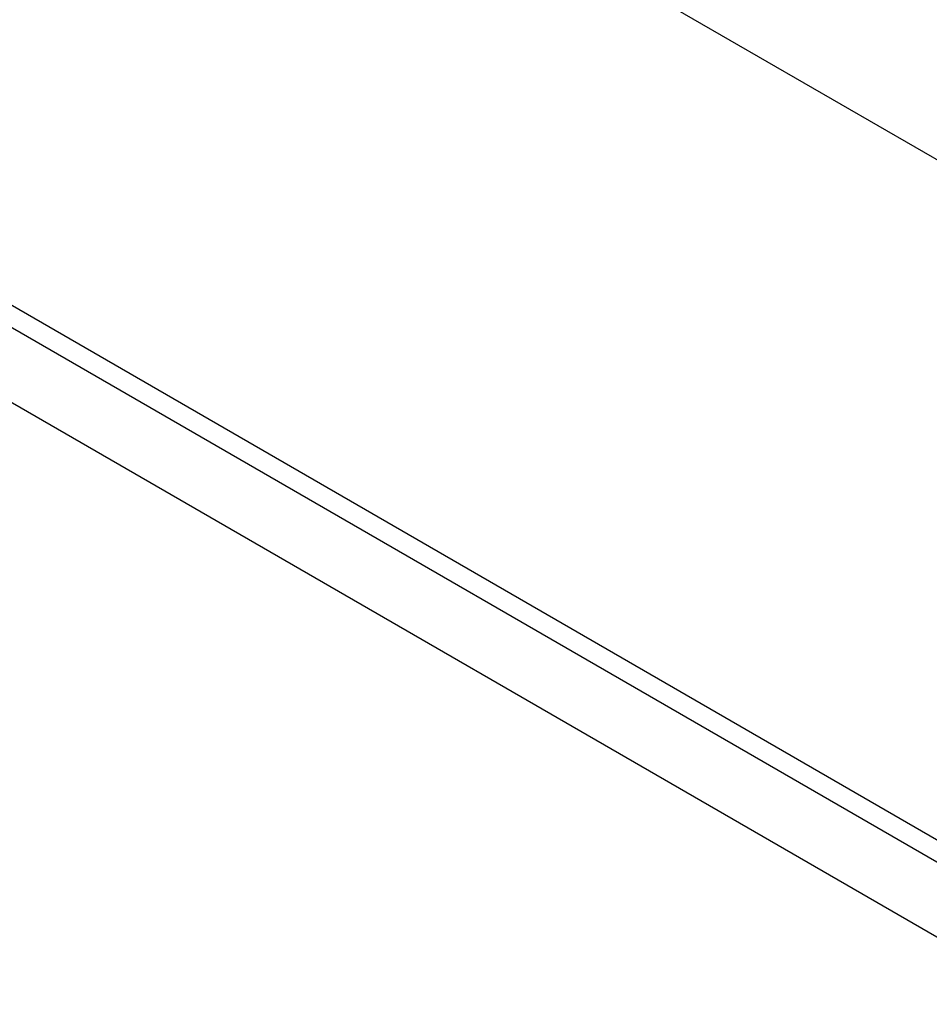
# Model space of a CAD drawing. Header units: millimetres. Extents: x -0.57 to 0.95, y -0.4 to 0.71.
# Tile 152 of 256: x 0.6115 to 0.6293, y -0.2135 to -0.1942. Entities that reach past the tile are written whole.
import ezdxf

# ---------------------------------------------------------------- set-up
doc = ezdxf.new("R2010")
doc.units = ezdxf.units.MM
doc.layers.add('FORMAT', color=7, linetype='Continuous')

msp = doc.modelspace()

# ---------------------------------------------------------------- linework, layer by layer
at = {"layer": 'FORMAT', "color": 7, "linetype": 'Continuous', "lineweight": 25}
for p, q in [((0.510097, -0.128), (0.663224, -0.216399)), ((0.647351, -0.220599), (0.507235, -0.139711)), ((0.50707, -0.140045), (0.647186, -0.220933)), ((0.647186, -0.222412), (0.50707, -0.141525))]:
    msp.add_line(p, q, dxfattribs=at)

doc.saveas('drawing.dxf')
